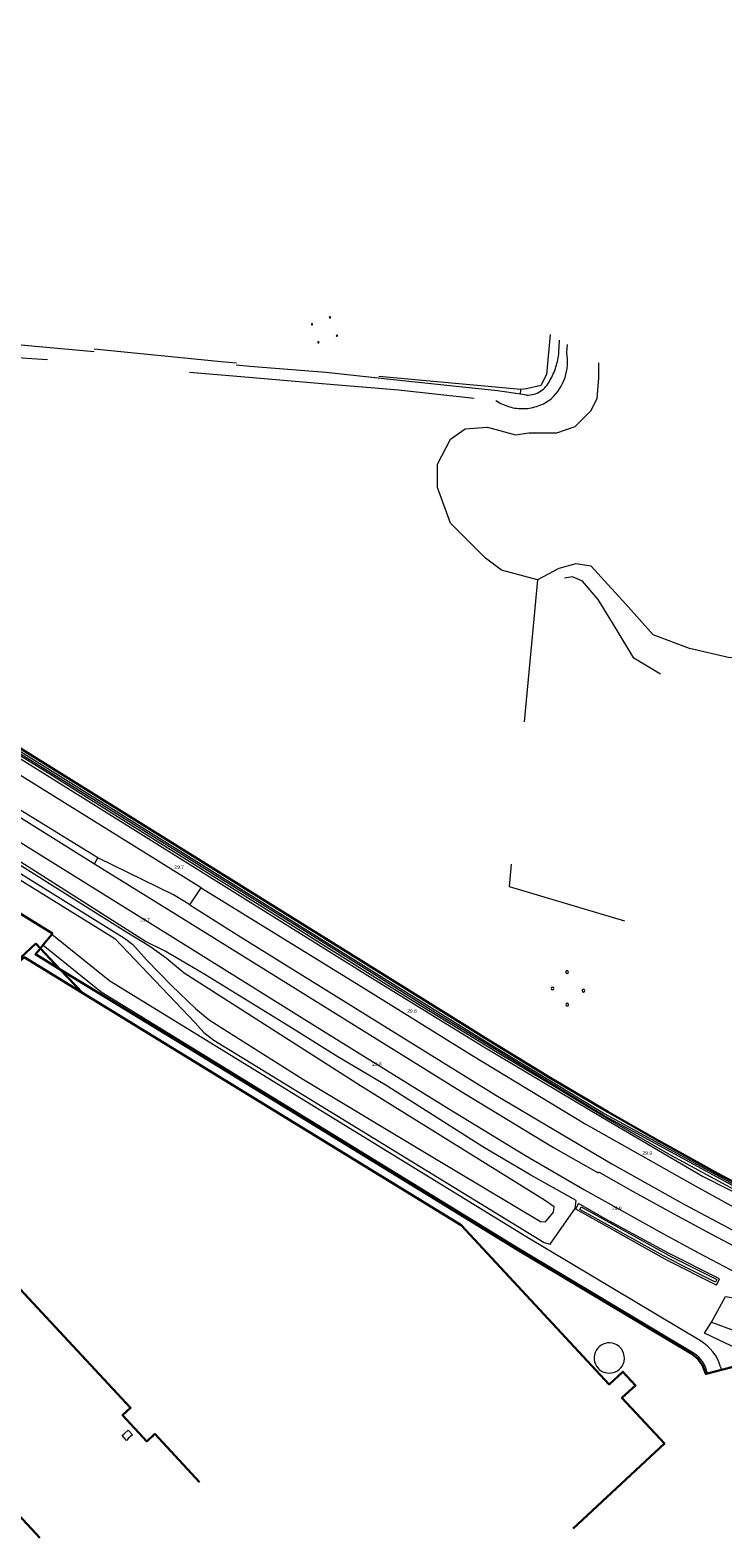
# Model space of a CAD drawing. Header units: metres. Extents: x 120324 to 133000, y 395500 to 402438.
# Tile 83 of 95: x 129301 to 129547, y 401320 to 401855. Entities that reach past the tile are written whole.
import ezdxf

# ---------------------------------------------------------------- set-up
doc = ezdxf.new("R2010")
doc.units = ezdxf.units.M
doc.linetypes.add('DGN2', pattern=[101.410184, 50.705092, -50.705092])
doc.linetypes.add('DGN3', pattern=[152.115276, 101.410184, -50.705092])
for name, color, linetype, lineweight, true_color in [('gg-afsc-draadraster', 7, 'DGN2', 0, 0x96ff00), ('gg-afsc-hekwerk', 7, 'Continuous', 30, 0x00d228), ('gg-bbg-lage trafo', 7, 'Continuous', 13, 0xff5000), ('gg-bbg-opslagtank', 7, 'Continuous', 0, 0xff5000), ('gg-knt-bronhoudergrens', 7, 'DGN2', 0, 0xffaad2), ('gg-kntw-bovenkant insteek waterloop', 7, 'Continuous', 0, 0xa0a0ff), ('gg-kntw-waterlijn', 7, 'Continuous', 0, 0xaaebff), ('gt-grn-groengrens', 7, 'Continuous', 0, 0x96c800), ('gt-grn-weggrens', 7, 'Continuous', 0, 0x787878)]:
    doc.layers.add(name, color=color, linetype=linetype, lineweight=lineweight, true_color=true_color)
for name, color, linetype, lineweight in [('gg-bbg-hoofdgebouw', 1, 'Continuous', 30), ('gg-bbg-hoogspanningsmast', 7, 'Continuous', 0), ('gg-bbg-onder overbouw', 1, 'Continuous', 30), ('gg-bbg-pand overbouw', 1, 'DGN2', 30), ('gg-knt-onverhard', 7, 'DGN3', 0), ('gg-knt-verharding', 7, 'Continuous', 0), ('gt-anno-nummer hm paal', 7, 'Continuous', 0)]:
    doc.layers.add(name, color=color, linetype=linetype, lineweight=lineweight)
doc.styles.add('StyleArial', font='arial.ttf')

msp = doc.modelspace()

# ---------------------------------------------------------------- linework, layer by layer
at = {"layer": 'gg-afsc-draadraster', "flags": 128}
msp.add_lwpolyline([(129485.43, 401747.14), (129484.11, 401732.94), (129482.17, 401728.96), (129477.07, 401727.78), (129475.08, 401727.57)], dxfattribs=at)
at = {"layer": 'gg-afsc-hekwerk'}
for p, q in [((129308.54, 401534.08), (129305.4, 401530.27)), ((129305.4, 401530.27), (129304.49, 401529.16)), ((129546.23, 401379.46), (129555.56, 401381.89)), ((129541.3, 401378.17), (129546.23, 401379.46))]:
    msp.add_line(p, q, dxfattribs=at)
at = {"layer": 'gg-afsc-hekwerk', "flags": 128}
for points in [[(129458.07, 401500), (129241.09, 401635.12), (129237.06, 401639.78), (129229.62, 401649.54), (129033.57, 401771.85), (129000, 401792.66)], [(129293.92, 401543.7), (129308.78, 401534.37), (129308.54, 401534.08)], [(129311.58, 401521.66), (129302.75, 401527.05), (129304.49, 401529.16)], [(129541.3, 401378.17), (129540.71, 401378.02), (129539.52, 401381.12), (129537.65, 401383.64), (129535.36, 401385.38), (129473.74, 401422.23), (129358.81, 401492.81), (129311.58, 401521.66)], [(129545.05, 401449.09), (129521.61, 401462.15), (129505.96, 401471.06), (129485.43, 401483.23), (129462.32, 401497.36), (129458.07, 401500)], [(129545.05, 401449.09), (129558.35, 401442.06), (129582.42, 401429.81), (129604.47, 401419.92), (129626.8, 401411.33), (129640.95, 401406.5), (129669.75, 401398.03), (129681.86, 401395.22)], [(129254.27, 401373.65), (129304.29, 401319.84)]]:
    msp.add_lwpolyline(points, dxfattribs=at)
at = {"layer": 'gg-bbg-hoofdgebouw', "flags": 128}
for points in [[(129319.52, 401513.25), (129453.83, 401430.83), (129506.45, 401374.3), (129511.26, 401378.82), (129515.75, 401373.98), (129510.91, 401369.52), (129525.99, 401353.31), (129493.64, 401323.18)], [(129361.03, 401339.63), (129345.08, 401356.76), (129342.28, 401354.09), (129333.68, 401363.37), (129336.51, 401365.99), (129251.55, 401457.25)]]:
    msp.add_lwpolyline(points, dxfattribs=at)
at = {"layer": 'gg-bbg-hoogspanningsmast'}
for centre, radius, start, end in [((129400.91, 401750.75), 0.22, 359.8695, 180.1305), ((129400.91, 401750.75), 0.22, 180.1305, 359.8695), ((129407.28, 401753.23), 0.22, 359.8695, 180.1305), ((129407.28, 401753.23), 0.22, 180.1305, 359.8695), ((129409.75, 401746.69), 0.22, 359.8695, 180.1305), ((129409.75, 401746.69), 0.22, 180.1305, 359.8695), ((129403.2, 401744.36), 0.22, 359.8695, 180.1305), ((129403.2, 401744.36), 0.22, 180.1305, 359.8695), ((129491.46, 401520.72), 0.488, 359.9412, 180.0588), ((129491.46, 401520.72), 0.488, 180.0588, 359.9412), ((129486.32, 401514.89), 0.488, 0, 180), ((129486.32, 401514.89), 0.488, 180, 0), ((129497.28, 401514.14), 0.488, 359.9412, 180.0588), ((129497.28, 401514.14), 0.488, 180.0588, 359.9412), ((129491.51, 401509.15), 0.488, 0.1763, 180.1763), ((129491.51, 401509.15), 0.488, 180.1763, 0.1763)]:
    msp.add_arc(centre, radius, start, end, dxfattribs=at)
at = {"layer": 'gg-bbg-lage trafo', "flags": 128}
msp.add_lwpolyline([(129334.3, 401356.8), (129335.63, 401358.12), (129337.22, 401356.41), (129335.82, 401355.2), (129335.12, 401354.46), (129333.54, 401356.17), (129334.3, 401356.8)], dxfattribs=at)
at = {"layer": 'gg-bbg-onder overbouw', "flags": 128}
msp.add_lwpolyline([(129251.05, 401481.5), (129298.78, 401525.98), (129319.52, 401513.25)], dxfattribs=at)
at = {"layer": 'gg-bbg-opslagtank'}
for centre, start, end in [((129506.44, 401383.71), 60.4536, 204.0524), ((129506.43, 401383.71), 336.0998, 60.4492), ((129506.44, 401383.71), 204.0534, 336.098)]:
    msp.add_arc(centre, 5.38, start, end, dxfattribs=at)
at = {"layer": 'gg-bbg-pand overbouw'}
for p, q in [((129304.49, 401529.16), (129311.58, 401521.66)), ((129311.58, 401521.66), (129319.52, 401513.25))]:
    msp.add_line(p, q, dxfattribs=at)
at = {"layer": 'gg-bbg-pand overbouw', "flags": 128}
msp.add_lwpolyline([(129304.49, 401529.16), (129302.83, 401530.92), (129274.22, 401504.26), (129249.6, 401483.04), (129251.05, 401481.5)], dxfattribs=at)
at = {"layer": 'gg-knt-bronhoudergrens', "flags": 128}
for points in [[(129475.08, 401727.57), (129368.71, 401737.44), (129292.3, 401745.09), (129199.56, 401754.53), (129191.81, 401756.79), (129135.46, 401763.67), (129069.05, 401769.23), (129051.32, 401772.4), (129042.54, 401775.6), (128985.37, 401811.24), (128977.73, 401816.25), (128918.43, 401855.18)], [(129480.97, 401660.06), (129475.91, 401605.61), (129470.85, 401551.16), (129527.53, 401534.2), (129585.99, 401521.26), (129638.66, 401513.67), (129691.32, 401506.09), (129703.1, 401591.26)], [(129703.1, 401591.26), (129691.42, 401587.81), (129668.14, 401584.9), (129653.11, 401587.57), (129637.35, 401590.72), (129632.99, 401590.96), (129610.93, 401589.75), (129598.32, 401591.69), (129593.47, 401594.6), (129589.35, 401602.36), (129585.95, 401610.6), (129583.53, 401618.12), (129578.19, 401623.45), (129569.68, 401625.79), (129561.47, 401626.36), (129553.46, 401625.39), (129544.98, 401619.09), (129540.13, 401619.09), (129532.37, 401621.75), (129515.16, 401632.18), (129508.85, 401642.6), (129502.55, 401653.03), (129496.98, 401659.58), (129493.34, 401661.03), (129488.97, 401660.3), (129480.97, 401660.06)]]:
    msp.add_lwpolyline(points, dxfattribs=at)
at = {"layer": 'gg-knt-onverhard'}
msp.add_line((129477.04, 401725.61), (129474.92, 401725.91), dxfattribs=at)
at = {"layer": 'gg-knt-onverhard', "flags": 128}
for points in [[(129474.92, 401725.91), (129466.75, 401727.06), (129431.98, 401730.76), (129405.86, 401733.65), (129378.85, 401735.72), (129352.41, 401738.27), (129326.41, 401740.65), (129300.12, 401743.14), (129273.35, 401745.71), (129246.73, 401748.35), (129219.77, 401751.12), (129173.78, 401757.92), (129147.3, 401760.18), (129121.19, 401763.32), (129089.67, 401765.76), (129064.92, 401768.28), (129064.29, 401768.35), (129062.75, 401768.46)], [(129054.74, 401763.16), (129089.46, 401760.94), (129120.55, 401758.38), (129146.77, 401755.21), (129173.04, 401752.29), (129220.2, 401746.14), (129272.14, 401740.85), (129299.56, 401738.76), (129325.9, 401736.95), (129352.02, 401734.21), (129378.51, 401731.91), (129404.47, 401729.67), (129431.64, 401727.44), (129466.17, 401723.71)], [(129488.57, 401740.74), (129488.8, 401745.16)], [(129491.36, 401740.72), (129491.58, 401743.53)]]:
    msp.add_lwpolyline(points, dxfattribs=at)
at = {"layer": 'gg-knt-onverhard'}
for centre, radius, start, end in [((129463.92, 401743.18), 24.77, 330.1062, 354.3478), ((129473.79, 401737.5), 17.86, 312.5853, 10.3663), ((129477.33, 401734.42), 8.82, 268.1063, 336.0191), ((129475.59, 401737.43), 16.64, 235.5221, 308.1855)]:
    msp.add_arc(centre, radius, start, end, dxfattribs=at)
at = {"layer": 'gg-knt-verharding'}
for p, q in [((129361.52, 401550.66), (129246.68, 401622.1)), ((129323.74, 401559.21), (129324.93, 401561.24)), ((129541.12, 401378.85), (129541.3, 401378.17)), ((129545.93, 401380.59), (129546.23, 401379.46))]:
    msp.add_line(p, q, dxfattribs=at)
at = {"layer": 'gg-knt-verharding', "flags": 128}
for points in [[(129324.93, 401561.24), (129292.64, 401581.22), (129241.26, 401613.16)], [(129252.91, 401603.31), (129304.37, 401571.23), (129323.74, 401559.21)], [(129249.2, 401597.17), (129300.22, 401565.04), (129350.6, 401533.71), (129404.6, 401500), (129449.12, 401472.41), (129476.69, 401455.57), (129497.61, 401443.38), (129525.5, 401427.93), (129538.16, 401421.1), (129549.41, 401415.16), (129571.35, 401404.11), (129595.42, 401393.39), (129616.7, 401385.18), (129634.57, 401379.05), (129662.32, 401371.01), (129664.17, 401370.57)], [(129323.74, 401559.21), (129355.12, 401539.74), (129453.54, 401478.51), (129486.61, 401458.45), (129502.46, 401449.46), (129502.63, 401449.82), (129514.9, 401442.86), (129527.87, 401435.66), (129540.99, 401428.56), (129554.32, 401421.54), (129567.73, 401414.65), (129581.21, 401408.23), (129594.98, 401402.15), (129608.9, 401396.51), (129623.01, 401391.29), (129636.68, 401386.66), (129651, 401382.3), (129665.7, 401378.26), (129670.77, 401377.04)], [(129357.59, 401544.61), (129355.68, 401545.82), (129351.75, 401548.2), (129324.93, 401561.24)], [(129361.52, 401550.66), (129419.19, 401515.14), (129457.62, 401491.27), (129497.85, 401466.81), (129536.88, 401444.81), (129555.36, 401434.65), (129579.33, 401422.51), (129602.98, 401412.07), (129624.04, 401404.11), (129639.94, 401398.68), (129659.54, 401392.93)], [(129357.59, 401544.61), (129375.54, 401533.29), (129429.08, 401500), (129466.17, 401476.98), (129507.31, 401452.59), (129533.1, 401438.21), (129552.09, 401428.16), (129576.31, 401415.82), (129600.06, 401405.4), (129620.18, 401397.71), (129636.79, 401391.97), (129665.48, 401383.53), (129674.98, 401381.28)], [(129538.81, 401389.82), (129477.2, 401426.66), (129329.18, 401517.47), (129308.54, 401534.08)], [(129536.62, 401385.33), (129474.09, 401422.74), (129326.04, 401513.56), (129305.4, 401530.27)]]:
    msp.add_lwpolyline(points, dxfattribs=at)
at = {"layer": 'gg-knt-verharding'}
for centre, radius, start, end in [((129530.46, 401376.01), 16.14, 16.4792, 58.8312), ((129530.68, 401376.4), 10.72, 13.2024, 56.347)]:
    msp.add_arc(centre, radius, start, end, dxfattribs=at)
at = {"layer": 'gg-kntw-bovenkant insteek waterloop'}
for p, q in [((129494.56, 401436.54), (129495.53, 401438.58)), ((129544.55, 401409.56), (129545.52, 401411.84))]:
    msp.add_line(p, q, dxfattribs=at)
at = {"layer": 'gg-kntw-bovenkant insteek waterloop', "flags": 128}
for points in [[(129480.97, 401660.06), (129468.21, 401663.41), (129462.55, 401667.67), (129450.05, 401680.17), (129445.5, 401692.77), (129445.5, 401701.11), (129450.09, 401709.94), (129455.29, 401713.57), (129463.26, 401714.18), (129473.18, 401711.52), (129477.89, 401712.24), (129487.86, 401712.15), (129494.29, 401714.5), (129499.95, 401719.96), (129502.16, 401724.38), (129502.78, 401731.78), (129502.68, 401737)], [(129700.51, 401653.16), (129699.32, 401643.95), (129700.16, 401628.35), (129697.53, 401617.83), (129689.29, 401613.38), (129674.05, 401614.65), (129657.56, 401619.1), (129627.1, 401625.02), (129617.57, 401626.88), (129596.11, 401624.35), (129586.8, 401627.61), (129563.47, 401634.27), (129549.21, 401632.33), (129534.95, 401635.6), (129522.07, 401640.47), (129512.26, 401651.32), (129504.69, 401659.7), (129500.01, 401664.87), (129494.6, 401665.7), (129488.56, 401664.01), (129480.97, 401660.06)], [(129240.11, 401635.39), (129240.83, 401634.65), (129242.12, 401633.59), (129247.73, 401629.85), (129278.38, 401610.94), (129316.21, 401587.38), (129422.97, 401520.7), (129463.01, 401495.84), (129504.84, 401470.36), (129558.32, 401441.12), (129582, 401429.01), (129605.68, 401418.51), (129626.77, 401410.36), (129644.16, 401404.55), (129669.2, 401397.42), (129685.61, 401393.52)], [(129240.11, 401632.05), (129245.84, 401628.38), (129253.59, 401623.66), (129277.11, 401609.1), (129421.74, 401518.92), (129461.86, 401494.14), (129503.99, 401469.12), (129539.53, 401448.3), (129557.47, 401439.11), (129581.18, 401427.04), (129604.97, 401416.42), (129626.31, 401408.37), (129641.76, 401403.3), (129668.75, 401395.51), (129685.02, 401391.5)], [(129253.02, 401580.88), (129330.94, 401532.65), (129359.4, 401502.68), (129362.53, 401499.32), (129366.12, 401496.6), (129483.27, 401424.74), (129485.49, 401424.13), (129494.3, 401436.79), (129494.67, 401439.67), (129478.58, 401448.66), (129461.5, 401458.63), (129443.67, 401470.04), (129426.85, 401480.67), (129410.03, 401490.69), (129393.59, 401500.95), (129362.83, 401519.89), (129348.85, 401528.15), (129341.84, 401531.57), (129250.64, 401589.59)], [(129544.55, 401409.56), (129526.91, 401418.42), (129503.89, 401431.28), (129494.56, 401436.54)], [(129545.52, 401411.84), (129527.51, 401420.94), (129505, 401433.16), (129495.53, 401438.58)]]:
    msp.add_lwpolyline(points, dxfattribs=at)
at = {"layer": 'gg-kntw-waterlijn', "flags": 128}
for points in [[(128899.68, 401853.38), (128919.57, 401840.95), (128979, 401803.78), (129038.93, 401766.78), (129138.43, 401704.9), (129228.56, 401648.84), (129236.29, 401638.2), (129240.07, 401634.2), (129246.17, 401630.02), (129313.71, 401588.2), (129402.97, 401532.49), (129444.73, 401506.42), (129505.26, 401469.46), (129567.43, 401435.62)], [(129560.75, 401438.08), (129528.38, 401455.62), (129506.01, 401468.56), (129484.56, 401481.48), (129466.7, 401492.21), (129440.87, 401507.93), (129425.4, 401517.51), (129392.46, 401538.08), (129331.83, 401575.91), (129307.84, 401591.03), (129244.13, 401630.48)], [(129285.15, 401563.26), (129316.84, 401543.62), (129334.41, 401532.73), (129337.28, 401530.51), (129342.2, 401525.07), (129350.99, 401515.99), (129359.65, 401507.73), (129364.37, 401503.76), (129370.98, 401499.65), (129397.92, 401482.55), (129442.09, 401456.1), (129481.99, 401432.19), (129483.84, 401432.02), (129486.61, 401435.49), (129486.84, 401437.41), (129483.43, 401439.78), (129418.18, 401480.38), (129355.51, 401520.3), (129351.37, 401523.78), (129349.15, 401525.63), (129343.32, 401529.79), (129335.23, 401534.73), (129318.61, 401545.21), (129293.26, 401561.19)], [(129496.46, 401437.32), (129528.58, 401419.62), (129544.67, 401411.6), (129544.17, 401410.6), (129532.12, 401416.62), (129525.74, 401419.96), (129501.59, 401433.37), (129496.02, 401436.46), (129496.46, 401437.32)]]:
    msp.add_lwpolyline(points, dxfattribs=at)
at = {"layer": 'gt-grn-groengrens'}
msp.add_line((129542.69, 401396.37), (129562.51, 401389.07), dxfattribs=at)
at = {"layer": 'gt-grn-groengrens', "flags": 128}
for points in [[(129542.69, 401396.37), (129547.65, 401405.49), (129551.79, 401404.81), (129552.24, 401405.7)], [(129555.56, 401381.89), (129552.18, 401383.43), (129554.64, 401385.7), (129540.24, 401392.56), (129542.69, 401396.37)]]:
    msp.add_lwpolyline(points, dxfattribs=at)
at = {"layer": 'gt-grn-weggrens'}
for p, q in [((129474.92, 401725.91), (129475.08, 401727.57)), ((129357.59, 401544.61), (129361.52, 401550.66))]:
    msp.add_line(p, q, dxfattribs=at)

# ---------------------------------------------------------------- texts
at = {"layer": 'gt-anno-nummer hm paal', "char_height": 1.25, "attachment_point": 7, "line_spacing_factor": 0.8, "style": 'StyleArial'}
for s, insert in [('{\\C256;29.7}', (129352.07, 401557.35)), ('{\\C256;29.7}', (129339.96, 401538.71)), ('{\\C256;29.8}', (129434.7, 401506.27)), ('{\\C256;29.8}', (129422.25, 401487.41)), ('{\\C256;29.9}', (129518.21, 401455.84)), ('{\\C256;29.9}', (129507.41, 401436.22))]:
    msp.add_mtext(s, dxfattribs=dict(at, insert=insert))

doc.saveas('drawing.dxf')
